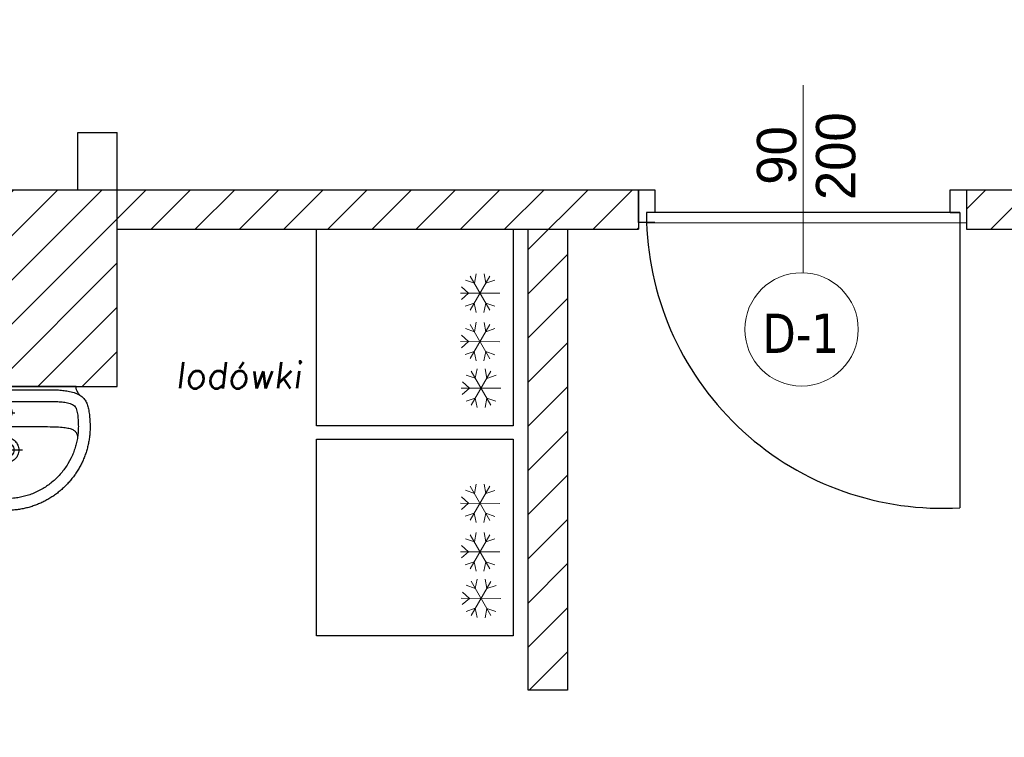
# Model space of a CAD drawing. Header units: millimetres. Extents: x -486876 to 553054, y -140324 to 834178.
# Tile 24 of 155: x -166076 to -163075, y 75875 to 78064. Entities that reach past the tile are written whole.
import ezdxf
from ezdxf.enums import TextEntityAlignment as Align

# ---------------------------------------------------------------- set-up
doc = ezdxf.new("R2010")
doc.units = ezdxf.units.MM
doc.linetypes.add('DASH2', pattern=[0.75, 0.5, -0.25])
for name, color, linetype, lineweight in [('_XREF', 252, 'DASH2', 13), ('XREF$0$okna', 8, 'Continuous', 20), ('XREF$0$ściana nośna', 8, 'Continuous', 30)]:
    doc.layers.add(name, color=color, linetype=linetype, lineweight=lineweight)
for name, color, linetype in [('XREF$0$A-ARM', 8, 'Continuous'), ('XREF$0$ArchiCAD', 8, 'Continuous'), ('XREF$0$DRZWI', 8, 'Continuous'), ('XREF$0$MEBLE_ŁAZIENKOWE_I_KUCHENNE', 8, 'Continuous'), ('XREF$0$nowe ściany', 8, 'Continuous'), ('XREF$0$OPISY', 8, 'Continuous'), ('XREF$0$WYMIARY', 9, 'Continuous'), ('XREF$0$WYPEŁNIENIA', 8, 'Continuous')]:
    doc.layers.add(name, color=color, linetype=linetype)
doc.styles.add('XREF$0$APLUS', font='arial.ttf', dxfattribs={"width": 0.6})
doc.styles.add('XREF$0$GENERATED_STYLE_1', font='txt')
doc.styles.add('XREF$0$ROMANS', font='romans.shx')
doc.styles.add('XREF$0$Verdana 0.8', font='verdana.ttf', dxfattribs={"width": 0.8})
pattern_1 = [(45, (-52999.899, 13162.694), (-6.7351921, 6.7351921), [])]

# ---------------------------------------------------------------- blocks, each defined once
blk = doc.blocks.new('XREF$0$KKP-KOLO2-B02X0201')
at = {"layer": 'XREF$0$A-ARM'}
for points in [[(-21.09, 0), (-21.12, -0.55), (-21.2, -1), (-21.34, -1.39), (-21.54, -1.76), (-21.81, -2.13), (-22.13, -2.54)], [(21.09, 0), (0, 0), (-21.09, 0)], [(22.13, -2.54), (21.81, -2.13), (21.54, -1.76), (21.34, -1.39), (21.2, -1), (21.12, -0.55), (21.09, 0)], [(25.29, -12.17), (25.29, -12.54), (25.28, -12.9), (25.27, -13.27), (25.25, -13.64), (25.22, -14), (25.19, -14.37), (25.16, -14.73), (25.12, -15.09), (25.08, -15.45), (25.03, -15.81), (24.97, -16.16), (24.91, -16.52), (24.85, -16.87), (24.78, -17.22), (24.71, -17.57), (24.63, -17.92), (24.55, -18.26), (24.46, -18.61), (24.37, -18.95), (24.27, -19.29), (24.17, -19.63), (24.06, -19.96), (23.95, -20.3), (23.83, -20.63), (23.71, -20.96), (23.59, -21.29), (23.46, -21.61), (23.33, -21.94), (23.19, -22.26), (23.05, -22.58), (22.9, -22.89), (22.75, -23.21), (22.6, -23.52), (22.44, -23.83), (22.27, -24.14), (22.11, -24.44), (21.94, -24.74), (21.76, -25.04), (21.58, -25.34), (21.4, -25.63), (21.21, -25.92), (21.02, -26.21), (20.83, -26.5), (20.63, -26.78), (20.43, -27.06), (20.22, -27.34), (20.01, -27.62), (19.8, -27.89), (19.58, -28.16), (19.36, -28.42), (19.14, -28.68), (18.91, -28.94), (18.68, -29.2), (18.45, -29.45), (18.21, -29.7), (17.97, -29.95), (17.73, -30.2), (17.48, -30.44), (17.23, -30.67), (16.98, -30.91), (16.72, -31.14), (16.46, -31.36), (16.2, -31.59), (15.93, -31.81), (15.66, -32.02), (15.39, -32.24), (15.12, -32.45), (14.84, -32.65), (14.56, -32.85), (14.28, -33.05), (13.99, -33.25), (13.7, -33.44), (13.41, -33.62), (13.12, -33.81), (12.82, -33.98), (12.52, -34.16), (12.22, -34.33), (11.91, -34.5), (11.61, -34.66), (11.3, -34.82), (10.98, -34.97), (10.67, -35.12), (10.35, -35.27), (10.03, -35.41), (9.71, -35.55), (9.39, -35.68), (9.06, -35.81), (8.74, -35.94), (8.41, -36.06), (8.07, -36.17), (7.74, -36.28), (7.4, -36.39), (7.06, -36.49), (6.72, -36.59), (6.38, -36.68), (6.04, -36.77), (5.69, -36.85), (5.35, -36.93), (5, -37), (4.65, -37.07), (4.29, -37.14), (3.94, -37.2), (3.58, -37.25), (3.23, -37.3), (2.87, -37.34), (2.51, -37.38), (2.14, -37.42), (1.78, -37.45), (1.42, -37.47), (1.05, -37.49), (0.68, -37.5), (0.31, -37.51), (-0.06, -37.51), (-0.06, -37.51), (-0.43, -37.51), (-0.8, -37.5), (-1.16, -37.49), (-1.53, -37.47), (-1.89, -37.45), (-2.26, -37.42), (-2.62, -37.38), (-2.98, -37.34), (-3.34, -37.3), (-3.7, -37.25), (-4.05, -37.2), (-4.41, -37.14), (-4.76, -37.07), (-5.11, -37), (-5.46, -36.93), (-5.81, -36.85), (-6.15, -36.77), (-6.5, -36.68), (-6.84, -36.59), (-7.18, -36.49), (-7.52, -36.39), (-7.85, -36.28), (-8.19, -36.17), (-8.52, -36.06), (-8.85, -35.94), (-9.18, -35.81), (-9.5, -35.68), (-9.83, -35.55), (-10.15, -35.41), (-10.47, -35.27), (-10.78, -35.12), (-11.1, -34.97), (-11.41, -34.82), (-11.72, -34.66), (-12.03, -34.5), (-12.33, -34.33), (-12.63, -34.16), (-12.93, -33.98), (-13.23, -33.81), (-13.52, -33.62), (-13.81, -33.44), (-14.1, -33.25), (-14.39, -33.05), (-14.67, -32.85), (-14.95, -32.65), (-15.23, -32.45), (-15.51, -32.24), (-15.78, -32.02), (-16.05, -31.81), (-16.31, -31.59), (-16.58, -31.36), (-16.84, -31.14), (-17.09, -30.91), (-17.35, -30.67), (-17.6, -30.44), (-17.84, -30.2), (-18.09, -29.95), (-18.33, -29.7), (-18.56, -29.45), (-18.8, -29.2), (-19.03, -28.94), (-19.25, -28.68), (-19.48, -28.42), (-19.7, -28.16), (-19.91, -27.89), (-20.13, -27.62), (-20.34, -27.34), (-20.54, -27.06), (-20.74, -26.78), (-20.94, -26.5), (-21.14, -26.21), (-21.33, -25.92), (-21.51, -25.63), (-21.7, -25.34), (-21.88, -25.04), (-22.05, -24.74), (-22.22, -24.44), (-22.39, -24.14), (-22.55, -23.83), (-22.71, -23.52), (-22.86, -23.21), (-23.01, -22.89), (-23.16, -22.58), (-23.3, -22.26), (-23.44, -21.94), (-23.57, -21.61), (-23.7, -21.29), (-23.83, -20.96), (-23.95, -20.63), (-24.06, -20.3), (-24.17, -19.96), (-24.28, -19.63), (-24.38, -19.29), (-24.48, -18.95), (-24.57, -18.61), (-24.66, -18.26), (-24.74, -17.92), (-24.82, -17.57), (-24.9, -17.22), (-24.96, -16.87), (-25.03, -16.52), (-25.09, -16.16), (-25.14, -15.81), (-25.19, -15.45), (-25.23, -15.09), (-25.27, -14.73), (-25.31, -14.37), (-25.34, -14), (-25.36, -13.64), (-25.38, -13.27), (-25.39, -12.9), (-25.4, -12.54), (-25.4, -12.17), (-25.4, -12.17), (-25.4, -11.8), (-25.38, -11.35), (-25.36, -10.84), (-25.33, -10.31), (-25.3, -9.77), (-25.27, -9.28), (-25.23, -8.85), (-25.19, -8.52), (-25.13, -8.07), (-25.06, -7.64), (-24.99, -7.22), (-24.91, -6.82), (-24.82, -6.44), (-24.73, -6.07), (-24.62, -5.72), (-24.51, -5.38), (-24.38, -5.06), (-24.24, -4.76), (-24.09, -4.47), (-23.93, -4.19), (-23.75, -3.93), (-23.55, -3.68), (-23.34, -3.44), (-23.11, -3.22), (-22.87, -3.01), (-22.6, -2.81), (-22.31, -2.63), (-22, -2.45), (-21.67, -2.29), (-21.32, -2.14), (-20.94, -1.99), (-20.54, -1.86), (-20.11, -1.74), (-19.66, -1.63), (-19.17, -1.53), (-19.17, -1.53), (-18.8, -1.45), (-18.41, -1.38), (-18.01, -1.32), (-17.59, -1.25), (-17.17, -1.2), (-16.73, -1.15), (-16.28, -1.1), (-15.82, -1.06), (-15.35, -1.04), (-14.87, -1.02), (-14.38, -1.01), (-0.06, -1.01), (14.27, -1.01), (14.76, -1.02), (15.23, -1.04), (15.7, -1.06), (16.16, -1.1), (16.61, -1.15), (17.05, -1.2), (17.48, -1.25), (17.9, -1.32), (18.3, -1.38), (18.69, -1.45), (19.06, -1.53), (19.54, -1.63), (20, -1.74), (20.43, -1.86), (20.83, -1.99), (21.21, -2.14), (21.56, -2.29), (21.89, -2.45), (22.2, -2.63), (22.48, -2.81), (22.75, -3.01), (23, -3.22), (23.23, -3.44), (23.44, -3.68), (23.63, -3.93), (23.81, -4.19), (23.98, -4.47), (24.13, -4.76), (24.27, -5.06), (24.39, -5.38), (24.51, -5.72), (24.61, -6.07), (24.71, -6.44), (24.79, -6.82), (24.88, -7.22), (24.95, -7.64), (25.02, -8.07), (25.08, -8.52), (25.12, -8.85), (25.15, -9.28), (25.19, -9.77), (25.22, -10.31), (25.24, -10.84), (25.27, -11.35), (25.28, -11.8), (25.29, -12.17)], [(-0.05, -33.94), (-0.61, -33.93), (-1.16, -33.92), (-1.72, -33.89), (-2.28, -33.85), (-2.7, -33.79), (-3.12, -33.73), (-3.53, -33.66), (-3.94, -33.59), (-4.34, -33.51), (-4.74, -33.42), (-5.14, -33.33), (-5.53, -33.23), (-5.93, -33.13), (-6.33, -33.02), (-6.73, -32.9), (-7.13, -32.77), (-7.53, -32.64), (-7.96, -32.47), (-8.38, -32.29), (-8.79, -32.11), (-9.2, -31.92), (-9.61, -31.73), (-10.02, -31.53), (-10.42, -31.33), (-10.8, -31.11), (-11.16, -30.89), (-11.52, -30.66), (-11.87, -30.43), (-12.22, -30.2), (-12.56, -29.97), (-12.89, -29.72), (-13.22, -29.48), (-13.55, -29.23), (-13.87, -28.97), (-14.19, -28.7), (-14.51, -28.43), (-14.82, -28.15), (-15.14, -27.86), (-15.45, -27.56), (-15.76, -27.24), (-16.06, -26.91), (-16.35, -26.58), (-16.63, -26.25), (-16.91, -25.92), (-17.17, -25.58), (-17.44, -25.24), (-17.7, -24.9), (-17.95, -24.55), (-18.2, -24.19), (-18.45, -23.82), (-18.69, -23.45), (-19.7, -21.59), (-19.87, -21.21), (-20.04, -20.83), (-20.19, -20.44), (-20.34, -20.06), (-20.49, -19.67), (-20.62, -19.28), (-20.75, -18.9), (-20.88, -18.51), (-20.99, -18.12), (-21.1, -17.73), (-21.2, -17.34), (-21.3, -16.94), (-21.38, -16.55), (-21.46, -16.15), (-21.54, -15.75), (-21.6, -15.36), (-21.66, -14.95), (-21.71, -14.55), (-21.75, -14.15), (-21.78, -13.74), (-21.81, -13.33), (-21.83, -12.92), (-21.84, -12.51), (-21.84, -12.09), (-21.84, -11.68), (-21.82, -11.26), (-21.81, -10.84), (-21.78, -10.42), (-21.76, -10), (-21.73, -9.57), (-21.69, -9.16), (-21.64, -8.74), (-21.58, -8.32), (-21.51, -7.91), (-21.43, -7.49), (-21.32, -7.09), (-21.2, -6.68), (-21.06, -6.4), (-20.88, -6.14), (-20.65, -5.9), (-20.38, -5.69), (-20.07, -5.5), (-19.73, -5.34), (-19.37, -5.2), (-18.99, -5.07), (-18.59, -4.96), (-18.17, -4.87), (-17.75, -4.8), (-17.33, -4.73), (-16.9, -4.68), (-16.49, -4.64), (-16.08, -4.61), (-15.69, -4.59), (-15.32, -4.58), (-14.98, -4.57), (-14.66, -4.56), (-14.38, -4.56), (-0.05, -4.56), (14.27, -4.56), (14.55, -4.56), (14.87, -4.57), (15.21, -4.58), (15.58, -4.59), (15.97, -4.61), (16.38, -4.64), (16.8, -4.68), (17.22, -4.73), (17.64, -4.8), (18.07, -4.87), (18.48, -4.96), (18.88, -5.07), (19.26, -5.2), (19.63, -5.34), (19.96, -5.5), (20.27, -5.69), (20.54, -5.9), (20.77, -6.14), (20.96, -6.4), (21.09, -6.68), (21.22, -7.09), (21.32, -7.49), (21.41, -7.91), (21.48, -8.32), (21.54, -8.74), (21.58, -9.16), (21.62, -9.57), (21.65, -10), (21.68, -10.42), (21.7, -10.84), (21.72, -11.26), (21.73, -11.68), (21.74, -12.09), (21.73, -12.51), (21.72, -12.92), (21.7, -13.33), (21.68, -13.74), (21.64, -14.15), (21.6, -14.55), (21.55, -14.95), (21.49, -15.36), (21.43, -15.75), (21.36, -16.15), (21.28, -16.55), (21.19, -16.94), (21.1, -17.34), (20.99, -17.73), (20.89, -18.12), (20.77, -18.51), (20.65, -18.9), (20.52, -19.28), (20.38, -19.67), (20.24, -20.06), (20.09, -20.44), (19.93, -20.83), (19.76, -21.21), (19.59, -21.59), (19.59, -21.59), (18.58, -23.45), (18.34, -23.82), (18.09, -24.19), (17.84, -24.55), (17.59, -24.9), (17.33, -25.24), (17.07, -25.58), (16.8, -25.92), (16.52, -26.25), (16.24, -26.58), (15.95, -26.91), (15.65, -27.24), (15.35, -27.56), (15.03, -27.86), (14.72, -28.15), (14.4, -28.43), (14.08, -28.7), (13.76, -28.97), (13.44, -29.23), (13.11, -29.48), (12.78, -29.72), (12.45, -29.97), (12.11, -30.2), (11.76, -30.43), (11.41, -30.66), (11.06, -30.89), (10.69, -31.11), (10.32, -31.33), (9.91, -31.53), (9.5, -31.73), (9.09, -31.92), (8.68, -32.11), (8.27, -32.29), (7.85, -32.47), (7.43, -32.64), (7.43, -32.64), (7.02, -32.77), (6.62, -32.9), (6.22, -33.02), (5.82, -33.13), (5.43, -33.23), (5.03, -33.33), (4.63, -33.42), (4.23, -33.51), (3.83, -33.59), (3.42, -33.66), (3.01, -33.73), (2.6, -33.79), (2.17, -33.85), (1.61, -33.89), (1.06, -33.92), (0.5, -33.93), (-0.05, -33.94)], [(-0.05, -10.45), (-0.05, -5.48)], [(-2.61, -7.95), (2.52, -7.95)], [(-0.04, -6.08), (0.43, -6.14), (0.85, -6.32), (1.21, -6.6), (1.49, -6.96), (1.67, -7.38), (1.73, -7.86), (1.67, -8.33), (1.49, -8.75), (1.21, -9.11), (0.85, -9.39), (0.43, -9.57), (-0.04, -9.63), (-0.51, -9.57), (-0.94, -9.39), (-1.3, -9.11), (-1.58, -8.75), (-1.75, -8.33), (-1.82, -7.86), (-1.75, -7.38), (-1.58, -6.96), (-1.3, -6.6), (-0.94, -6.32), (-0.51, -6.14), (-0.04, -6.08)], [(-21.62, -15.21), (-21.58, -14.99), (-21.53, -14.78), (-21.48, -14.58), (-21.41, -14.39), (-21.33, -14.21), (-21.24, -14.04), (-21.14, -13.87), (-21.02, -13.72), (-20.88, -13.57), (-20.72, -13.43), (-20.55, -13.3), (-20.35, -13.18), (-20.14, -13.06), (-19.9, -12.95), (-19.63, -12.85), (-19.34, -12.76), (-19.02, -12.67), (-18.67, -12.6), (-18.29, -12.53), (-17.88, -12.46), (-17.43, -12.4), (-16.96, -12.35), (-16.44, -12.31), (-15.89, -12.27), (-15.3, -12.24), (-14.67, -12.21), (-14, -12.19), (-13.28, -12.18), (-12.52, -12.17), (-11.72, -12.17)], [(-11.72, -12.17), (-0.06, -12.17), (11.6, -12.17)], [(-0.06, -24.21), (-0.06, -13.57)], [(11.6, -12.17), (12.41, -12.17), (13.17, -12.18), (13.88, -12.19), (14.55, -12.21), (15.18, -12.24), (15.78, -12.27), (16.33, -12.31), (16.84, -12.35), (17.32, -12.4), (17.77, -12.46), (18.18, -12.53), (18.56, -12.6), (18.9, -12.67), (19.22, -12.76), (19.52, -12.85), (19.78, -12.95), (20.02, -13.06), (20.24, -13.18), (20.44, -13.3), (20.61, -13.43), (20.76, -13.57), (20.9, -13.72), (21.02, -13.87), (21.13, -14.04), (21.22, -14.21), (21.3, -14.39), (21.36, -14.58), (21.42, -14.78), (21.47, -14.99), (21.51, -15.21)], [(-0.06, -15.43), (0.33, -15.45), (0.71, -15.51), (1.07, -15.6), (1.42, -15.73), (1.75, -15.89), (2.06, -16.08), (2.36, -16.3), (2.63, -16.55), (2.87, -16.82), (3.09, -17.11), (3.28, -17.43), (3.44, -17.76), (3.57, -18.11), (3.66, -18.47), (3.72, -18.85), (3.74, -19.24), (3.72, -19.62), (3.66, -20), (3.57, -20.36), (3.44, -20.71), (3.28, -21.05), (3.09, -21.36), (2.87, -21.65), (2.63, -21.92), (2.36, -22.17), (2.06, -22.39), (1.75, -22.58), (1.42, -22.74), (1.07, -22.87), (0.71, -22.96), (0.33, -23.02), (-0.06, -23.04), (-0.45, -23.02), (-0.82, -22.96), (-1.19, -22.87), (-1.54, -22.74), (-1.87, -22.58), (-2.18, -22.39), (-2.48, -22.17), (-2.75, -21.92), (-2.99, -21.65), (-3.21, -21.36), (-3.4, -21.05), (-3.56, -20.71), (-3.69, -20.36), (-3.78, -20), (-3.84, -19.62), (-3.86, -19.24), (-3.84, -18.85), (-3.78, -18.47), (-3.69, -18.11), (-3.56, -17.76), (-3.4, -17.43), (-3.21, -17.11), (-2.99, -16.82), (-2.75, -16.55), (-2.48, -16.3), (-2.18, -16.08), (-1.87, -15.89), (-1.54, -15.73), (-1.19, -15.6), (-0.82, -15.51), (-0.45, -15.45), (-0.06, -15.43)], [(-0.06, -16.9), (0.36, -16.94), (0.75, -17.05), (1.12, -17.22), (1.44, -17.45), (1.72, -17.73), (1.95, -18.06), (2.13, -18.42), (2.23, -18.82), (2.27, -19.24), (2.23, -19.65), (2.13, -20.05), (1.95, -20.41), (1.72, -20.74), (1.44, -21.02), (1.12, -21.25), (0.75, -21.42), (0.36, -21.53), (-0.06, -21.57), (-0.48, -21.53), (-0.87, -21.42), (-1.23, -21.25), (-1.56, -21.02), (-1.84, -20.74), (-2.07, -20.41), (-2.24, -20.05), (-2.35, -19.65), (-2.39, -19.24), (-2.35, -18.82), (-2.24, -18.42), (-2.07, -18.06), (-1.84, -17.73), (-1.56, -17.45), (-1.23, -17.22), (-0.87, -17.05), (-0.48, -16.94), (-0.06, -16.9)], [(4.89, -19.26), (-5.94, -19.26)]]:
    blk.add_lwpolyline(points, dxfattribs=at)
blk = doc.blocks.new('XREF')
at = {"layer": 'XREF$0$WYPEŁNIENIA'}
h = blk.add_hatch(dxfattribs=at)
h.set_pattern_fill('ANSI31', color=256, scale=3)
h.set_pattern_definition(pattern_1)
h.paths.add_polyline_path([(2833.43, 10024.04), (2806.56, 10024.04), (2806.56, 10062.95), (2756.56, 10062.95), (2756.56, 10102.95), (2726.65, 10102.95), (2725.88, 10101.79), (2725.88, 10033.49), (2680.31, 10033.49), (2680.31, 10102.95), (2641.56, 10102.95), (2641.56, 10024.04), (2546.56, 10024.04), (2546.56, 9984.04), (2833.43, 9984.04)])
h.paths.add_polyline_path([(3067, 10024.04), (2833.43, 10024.04), (2833.43, 9984.04), (3067, 9984.04), (3067, 9994.04)])
h.paths.add_polyline_path([(2456.56, 10024.04), (2376.56, 10024.04), (2376.56, 10044.04), (2361.56, 10044.04), (2361.56, 10024.04), (2161.56, 10024.04), (2161.56, 10141.99), (2121.56, 10141.99), (2121.56, 9894.37), (1846.56, 9894.37), (1846.56, 9872.67), (1876.56, 9872.67), (2121.56, 9872.67), (2121.56, 9779.12), (2161.56, 9779.12), (2161.56, 9869.37), (2161.56, 9984.04), (2456.56, 9984.04)])
h.paths.add_polyline_path([(2376.56, 10304.91), (2361.56, 10304.91), (2361.56, 10144.04), (2371.64, 10144.04), (2376.56, 10144.04)])
h.paths.add_polyline_path([(2444.58, 10649.37), (2192.94, 10649.37), (2192.94, 10634.37), (2379.58, 10634.37), (2379.58, 10589.37), (2444.58, 10589.37)])
h.paths.add_polyline_path([(2161.56, 10634.37), (2192.94, 10634.37), (2192.94, 10649.37), (2161.56, 10649.37), (2161.56, 10704.67), (2121.56, 10704.67), (2121.56, 10581.7), (2161.56, 10581.7)])
h.paths.add_polyline_path([(2647.02, 10553.68), (2666.09, 10553.68), (2666.09, 10567.18), (2647.02, 10567.18)], flags=16)
h.paths.add_polyline_path([(2530.53, 10311.91), (2530.53, 10304.91), (2666.56, 10304.91), (2666.56, 10392.95), (2646.56, 10392.95), (2646.56, 10322.95), (2530.53, 10322.95)])
edge = h.paths.add_edge_path()
edge.add_line((2430.53, 10304.91), (2430.53, 10311.91))
edge.add_line((2430.53, 10311.91), (2433.03, 10311.91))
edge.add_line((2433.03, 10311.91), (2430.53, 10314.91))
edge.add_arc((2428.76, 10318.93), 4.39, 293.6835, 426.3165)
edge.add_line((2430.53, 10322.95), (2161.56, 10322.95))
edge.add_line((2161.56, 10322.95), (2161.56, 10418.77))
edge.add_line((2161.56, 10418.77), (2121.56, 10418.77))
edge.add_line((2121.56, 10418.77), (2121.56, 10304.91))
edge.add_line((2121.56, 10304.91), (2430.53, 10304.91))
h.paths.add_polyline_path([(2666.56, 10649.37), (2641.65, 10649.37), (2641.65, 10634.37), (2646.56, 10634.37), (2646.56, 10497.95), (2666.56, 10497.95)])
h = blk.add_hatch(dxfattribs=at)
h.set_pattern_fill('ANSI31', color=256, scale=3)
h.set_pattern_definition(pattern_1)
h.paths.add_polyline_path([(2558.56, 10304.91), (2546.56, 10304.91), (2546.56, 10206.27), (2556.56, 10206.27), (2558.56, 10206.27)])
h.paths.add_polyline_path([(2558.56, 10106.27), (2546.56, 10106.27), (2546.56, 10024.04), (2558.56, 10024.04)])
h.paths.add_polyline_path([(2161.56, 9779.12), (2121.56, 9779.12), (2121.56, 9694.37), (2161.56, 9694.37)])
h.paths.add_polyline_path([(2161.56, 9424.37), (2121.56, 9424.37), (2121.56, 9247.17), (1876.56, 9247.17), (1846.56, 9247.17), (1846.56, 9224.37), (2134.58, 9224.37), (2134.58, 9090.15), (2519.93, 9090.15), (2519.93, 9115.15), (2161.56, 9115.15)])
h.paths.add_polyline_path([(1876.56, 9441.47), (1846.56, 9441.47), (1846.56, 9404.47), (1876.56, 9404.47)])
h.paths.add_polyline_path([(1876.56, 9715.37), (1846.56, 9715.37), (1846.56, 9678.37), (1876.56, 9678.37)])
h.paths.add_polyline_path([(2699.1, 9115.15), (2648.93, 9115.15), (2648.93, 9090.15), (2699.1, 9090.15)])
h.paths.add_polyline_path([(2878.28, 9115.15), (2833.43, 9115.15), (2833.43, 9090.15), (2878.28, 9090.15)])
h.paths.add_polyline_path([(3386.56, 9321.43), (3541.76, 9319.38), (3541.76, 9339.38), (3386.56, 9341.43), (3386.56, 9472.15), (3361.56, 9472.15), (3361.56, 9115.15), (3007.28, 9115.15), (3007.28, 9090.15), (3386.56, 9090.15)])
h.paths.add_polyline_path([(3386.56, 9779.12), (3361.56, 9779.12), (3361.56, 9622.15), (3386.56, 9622.15)])
h.paths.add_polyline_path([(3386.56, 9871.31), (3361.56, 9871.31), (3361.56, 9779.12), (3386.56, 9779.12)])
h.paths.add_polyline_path([(3409.56, 10024.04), (3386.56, 10024.04), (3386.56, 10471.78), (3409.68, 10471.78), (3409.68, 10496.78), (3386.56, 10496.78), (3386.56, 10611.78), (3447.56, 10611.78), (3447.56, 10651.78), (3326.56, 10651.78), (3326.56, 10611.78), (3361.56, 10611.78), (3361.56, 10024.04), (3167, 10024.04), (3167, 9984.04), (3361.56, 9984.04), (3361.56, 9971.31), (3386.56, 9971.31), (3386.56, 9984.04), (3409.56, 9984.04)])
h.paths.add_polyline_path([(3221.56, 10651.78), (3201.56, 10651.78), (3201.56, 10666.78), (3176.56, 10666.78), (3176.56, 10322.95), (3201.56, 10322.95), (3201.56, 10611.78), (3221.56, 10611.78)])
h.paths.add_polyline_path([(2666.56, 10481.33), (2666.56, 10497.95), (2646.56, 10497.95), (2646.56, 10392.95), (2666.56, 10392.95)])
h.paths.add_polyline_path([(2833.43, 10649.37), (2666.56, 10649.37), (2666.56, 10637.37), (2833.43, 10637.37)])
h.paths.add_polyline_path([(2896.56, 10649.37), (2833.56, 10649.37), (2833.56, 10589.37), (2896.56, 10589.37)])
h.paths.add_polyline_path([(2896.56, 10649.37), (2884.56, 10649.37)])
h.paths.add_polyline_path([(3055.46, 10649.37), (2896.56, 10649.37), (2896.56, 10637.37), (3055.46, 10637.37)])
h.paths.add_polyline_path([(3033.87, 10637.37), (3021.87, 10637.37), (3021.87, 10496.71), (3033.87, 10496.71)])
h.paths.add_polyline_path([(3176.56, 10649.37), (3155.46, 10649.37), (3155.46, 10637.37), (3176.56, 10637.37)])
h.paths.add_polyline_path([(2806.56, 10316.91), (2666.56, 10316.91), (2666.56, 10304.91), (2794.56, 10304.91), (2794.56, 10223.94), (2806.56, 10223.94)])
at = {"layer": 'XREF$0$DRZWI'}
for points in [[(3060.46, 10639.37), (3055.46, 10639.37), (3055.46, 10649.37), (3060.46, 10649.37)], [(3060.46, 10649.37), (3060.46, 10642.46)], [(3150.46, 10642.37), (3150.46, 10649.37), (3155.46, 10649.37)], [(3153.46, 10642.37), (3057.96, 10642.37), (3057.96, 10639.37), (3057.96, 10639.37), (3155.46, 10639.29)], [(3150.46, 10642.37), (3153.46, 10642.37), (3153.46, 10552.37), (3153.46, 10552.37)]]:
    blk.add_lwpolyline(points, dxfattribs=at)
blk.add_arc((3148.02, 10642.32), 90.11, 181.872, 273.4612, dxfattribs=at)
at = {"layer": 'XREF$0$MEBLE_ŁAZIENKOWE_I_KUCHENNE', "linetype": 'Continuous', "lineweight": 13}
for p, q in [((3010.21, 10622.99), (3004.18, 10612.62)), ((3004.21, 10623.01), (3010.18, 10612.6)), ((3005.45, 10620.84), (3006.02, 10623.69)), ((3008.95, 10620.83), (3008.4, 10623.68)), ((3003.69, 10617.82), (3001.51, 10619.73)), ((3005.45, 10620.84), (3002.71, 10621.79)), ((3008.95, 10620.83), (3011.71, 10621.76)), ((3013.19, 10617.79), (3001.19, 10617.82)), ((3003.69, 10617.82), (3001.5, 10615.91)), ((3005.44, 10614.78), (3002.68, 10613.85)), ((3005.44, 10614.78), (3005.99, 10611.93)), ((3008.94, 10614.77), (3008.37, 10611.92)), ((3008.94, 10614.77), (3011.68, 10613.82)), ((3010.21, 10608.22), (3004.18, 10597.84)), ((3004.21, 10608.24), (3010.18, 10597.83)), ((3005.45, 10606.07), (3006.02, 10608.92)), ((3008.95, 10606.06), (3008.4, 10608.91)), ((3003.69, 10603.04), (3001.51, 10604.96)), ((3005.45, 10606.07), (3002.71, 10607.01)), ((3008.95, 10606.06), (3011.71, 10606.99)), ((3013.19, 10603.01), (3001.19, 10603.05)), ((3003.69, 10603.04), (3001.5, 10601.14)), ((3005.44, 10600.01), (3002.68, 10599.08)), ((3005.44, 10600.01), (3005.99, 10597.15)), ((3008.94, 10600), (3008.37, 10597.15)), ((3008.94, 10600), (3011.68, 10599.05)), ((3005.73, 10591.85), (3002.99, 10592.8)), ((3010.49, 10594), (3004.46, 10583.63)), ((3004.49, 10594.02), (3010.46, 10583.61)), ((3005.73, 10591.85), (3006.3, 10594.7)), ((3009.3, 10591.84), (3008.75, 10594.69)), ((3009.3, 10591.84), (3012.06, 10592.77)), ((3003.97, 10588.83), (3001.79, 10590.75)), ((3013.47, 10588.8), (3001.47, 10588.83)), ((3003.97, 10588.83), (3001.78, 10586.92)), ((3005.71, 10585.79), (3002.96, 10584.86)), ((3005.71, 10585.79), (3006.27, 10582.94)), ((3009.29, 10585.78), (3008.72, 10582.93)), ((3009.29, 10585.78), (3012.03, 10584.83)), ((3005.45, 10556.76), (3006.02, 10559.61)), ((3008.95, 10556.75), (3008.4, 10559.6)), ((3005.45, 10556.76), (3002.71, 10557.71)), ((3010.21, 10558.91), (3004.18, 10548.54)), ((3004.21, 10558.93), (3010.18, 10548.52)), ((3008.95, 10556.75), (3011.71, 10557.68)), ((3013.19, 10553.71), (3001.19, 10553.74)), ((3003.69, 10553.74), (3001.5, 10551.83)), ((3003.69, 10553.74), (3001.51, 10555.66)), ((3005.44, 10550.7), (3002.68, 10549.77)), ((3005.44, 10550.7), (3005.99, 10547.85)), ((3008.94, 10550.69), (3008.37, 10547.84)), ((3008.94, 10550.69), (3011.68, 10549.74)), ((3005.45, 10541.99), (3006.02, 10544.84)), ((3008.95, 10541.98), (3008.4, 10544.83)), ((3005.45, 10541.99), (3002.71, 10542.94)), ((3010.21, 10544.14), (3004.18, 10533.77)), ((3004.21, 10544.16), (3010.18, 10533.75)), ((3008.95, 10541.98), (3011.71, 10542.91)), ((3013.19, 10538.94), (3001.19, 10538.97)), ((3003.69, 10538.96), (3001.5, 10537.06)), ((3003.69, 10538.96), (3001.51, 10540.88)), ((3005.44, 10535.93), (3002.68, 10535)), ((3005.44, 10535.93), (3005.99, 10533.08)), ((3008.94, 10535.92), (3008.37, 10533.07)), ((3008.94, 10535.92), (3011.68, 10534.97)), ((3010.49, 10529.93), (3004.46, 10519.55)), ((3004.49, 10529.94), (3010.46, 10519.53)), ((3005.73, 10527.78), (3006.3, 10530.62)), ((3009.3, 10527.76), (3008.75, 10530.62)), ((3003.97, 10524.75), (3001.79, 10526.67)), ((3005.73, 10527.78), (3002.99, 10528.72)), ((3009.3, 10527.76), (3012.06, 10528.7)), ((3013.47, 10524.72), (3001.47, 10524.76)), ((3003.97, 10524.75), (3001.78, 10522.84)), ((3005.71, 10521.71), (3002.96, 10520.78)), ((3005.71, 10521.71), (3006.27, 10518.86)), ((3009.29, 10521.7), (3008.72, 10518.85)), ((3009.29, 10521.7), (3012.03, 10520.76))]:
    blk.add_line(p, q, dxfattribs=at)
at = {"layer": 'XREF$0$MEBLE_ŁAZIENKOWE_I_KUCHENNE'}
for points in [[(2957.31, 10577.37), (2957.31, 10637.37), (3017.31, 10637.37), (3017.31, 10577.37)], [(2957.31, 10513.3), (2957.31, 10573.3), (3017.31, 10573.3), (3017.31, 10513.3)]]:
    blk.add_lwpolyline(points, close=True, dxfattribs=at)
at = {"layer": 'XREF$0$nowe ściany'}
for p, q in [((2884.56, 10649.37), (2884.56, 10666.78)), ((2884.56, 10666.78), (2896.56, 10666.78)), ((2896.56, 10649.37), (2896.56, 10666.78)), ((2646.56, 10649.37), (3055.46, 10649.37)), ((3055.46, 10649.37), (3055.46, 10637.37)), ((3155.46, 10649.37), (3176.56, 10649.37)), ((3155.46, 10649.37), (3155.46, 10637.37)), ((2896.56, 10637.37), (3055.46, 10637.37)), ((3021.87, 10496.71), (3021.87, 10637.37)), ((3033.87, 10637.37), (3033.87, 10496.71)), ((3155.46, 10637.37), (3176.56, 10637.37)), ((3033.87, 10496.71), (3021.87, 10496.71))]:
    blk.add_line(p, q, dxfattribs=at)
at = {"layer": 'XREF$0$okna'}
blk.add_lwpolyline([(3105.71, 10681.22), (3105.71, 10624.1)], dxfattribs=at)
blk.add_circle((3105.19, 10606.77), 17.28, dxfattribs=at)
at = {"layer": 'XREF$0$ściana nośna'}
for p, q in [((2833.56, 10649.37), (2871.56, 10649.37)), ((2896.56, 10589.37), (2896.56, 10649.37)), ((2833.56, 10589.37), (2896.56, 10589.37))]:
    blk.add_line(p, q, dxfattribs=at)
at = {"layer": 'XREF$0$A-ARM', "xscale": 1.007999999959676, "yscale": 1.007999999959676, "zscale": 1.007999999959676}
blk.add_blockref('XREF$0$KKP-KOLO2-B02X0201', (2862.82, 10589.37), dxfattribs=at)
at = {"style": 'XREF$0$APLUS'}
blk.add_attdef('165', text='', height=12.94, rotation=90, dxfattribs=at).set_placement((5850.28, 4086.91), align=Align.TOP_CENTER)
blk.add_attdef('70', text='', height=12.94, rotation=90, dxfattribs=at).set_placement((5846.74, 4087.03), align=Align.BOTTOM_CENTER)
at = {"layer": 'XREF$0$ArchiCAD', "style": 'XREF$0$GENERATED_STYLE_1'}
for s, p in [('200', (3125.18, 10646.19)), ('90', (3107.17, 10650.88))]:
    blk.add_text(s, height=12, rotation=90, dxfattribs=at).set_placement(p, align=Align.BOTTOM_LEFT)
at = {"layer": 'XREF$0$DRZWI', "style": 'XREF$0$APLUS'}
for tag, height, p in [('90', 10.59, (3968.05, 17970.78)), ('90', 10.59, (4273.69, 17907.63)), ('90', 10.59, (4647.11, 17907.63)), ('90', 10.59, (4995.74, 17907.63)), ('90', 10.59, (5345.01, 17907.63)), ('90', 8.24, (3625.86, 17450.53)), ('90', 8.24, (4282.58, 17436.64)), ('90', 8.24, (4577.82, 17436.64)), ('90', 8.24, (5003.12, 17436.64)), ('90', 8.24, (5300.95, 17436.64)), ('90', 8.24, (5625.63, 17350.96)), ('110', 12.94, (3772.73, 10725.01)), ('100', 12.94, (3763.85, 10003.38)), ('90', 10.59, (3383.41, 9921.97)), ('83', 10.59, (4118.73, 4184.03))]:
    blk.add_attdef(tag, text='', height=height, dxfattribs=at).set_placement(p, align=Align.BOTTOM_CENTER)
for tag, height, p in [('200', 10.59, (3967.95, 17967.89)), ('200', 10.59, (4273.59, 17904.74)), ('200', 10.59, (4647.01, 17904.74)), ('200', 10.59, (4995.64, 17904.74)), ('200', 10.59, (5344.91, 17904.74)), ('200', 8.24, (3625.86, 17448.28)), ('200', 8.24, (4282.58, 17434.39)), ('200', 8.24, (4577.82, 17434.39)), ('200', 8.24, (5003.12, 17434.39)), ('200', 8.24, (5300.95, 17434.39)), ('200', 8.24, (5625.63, 17348.71)), ('210', 12.94, (3772.6, 10721.48)), ('200', 12.94, (3763.85, 9999.84)), ('200', 10.59, (3383.31, 9919.08)), ('178', 10.59, (4118.62, 4181.14))]:
    blk.add_attdef(tag, text='', height=height, dxfattribs=at).set_placement(p, align=Align.TOP_CENTER)
for tag, height, p in [('205', 10.59, (4204.92, 17787.31)), ('210', 10.59, (5722.65, 17787.31)), ('210', 12.94, (4044.07, 17776.19)), ('210', 12.94, (4602.86, 17776.83)), ('210', 12.94, (4951.5, 17776.83)), ('210', 12.94, (5300.98, 17776.83)), ('210', 12.94, (3579.16, 17557.04)), ('210', 12.94, (3935.88, 17557.04)), ('210', 12.94, (4219.13, 17557.04)), ('210', 12.94, (4633.7, 17557.04)), ('210', 12.94, (4958.43, 17557.04)), ('210', 12.94, (5356.84, 17557.04)), ('210', 12.94, (5615.9, 17557.04)), ('200', 11.76, (4716.1, 10187.15)), ('200', 11.76, (4936.97, 10128.95)), ('200', 11.76, (5363.02, 10117.1)), ('210', 13.53, (3475.75, 9987.9)), ('170', 11.76, (4209.38, 4035.73))]:
    blk.add_attdef(tag, text='', height=height, rotation=90, dxfattribs=at).set_placement(p, align=Align.TOP_CENTER)
for tag, height, p in [('100', 10.59, (5719.75, 17787.41)), ('96', 10.59, (4202.03, 17787.41)), ('100', 12.94, (4040.53, 17776.32)), ('100', 12.94, (4599.33, 17776.96)), ('100', 12.94, (4947.96, 17776.96)), ('100', 12.94, (5297.45, 17776.96)), ('100', 12.94, (3575.63, 17557.16)), ('100', 12.94, (3932.34, 17557.16)), ('100', 12.94, (4215.59, 17557.16)), ('100', 12.94, (4630.17, 17557.16)), ('100', 12.94, (4954.89, 17557.16)), ('100', 12.94, (5353.3, 17557.16)), ('100', 12.94, (5612.36, 17557.16)), ('90', 11.76, (4712.89, 10187.26)), ('90', 11.76, (4933.75, 10129.07)), ('90', 11.76, (5359.81, 10117.21)), ('120', 13.53, (3472.06, 9987.9)), ('90', 11.76, (4206.17, 4035.84))]:
    blk.add_attdef(tag, text='', height=height, rotation=90, dxfattribs=at).set_placement(p, align=Align.BOTTOM_CENTER)
at = {"layer": 'XREF$0$OPISY', "style": 'XREF$0$Verdana 0.8', "width": 0.8}
blk.add_text('D-1', height=12, rotation=360, dxfattribs=at).set_placement((3104.92, 10605.58), align=Align.MIDDLE_CENTER)
at = {"layer": 'XREF$0$WYMIARY', "insert": (2914.34, 10596.73), "char_height": 8, "width": 174.6276, "attachment_point": 1, "style": 'XREF$0$ROMANS'}
blk.add_mtext('{\\Q7;lodówki}', dxfattribs=at)

msp = doc.modelspace()

# ---------------------------------------------------------------- block references
at = {"layer": '_XREF', "xscale": 10, "yscale": 10, "zscale": 10}
msp.add_blockref('XREF', (-194744.7507, -28948.20066), dxfattribs=at)

doc.saveas('drawing.dxf')
